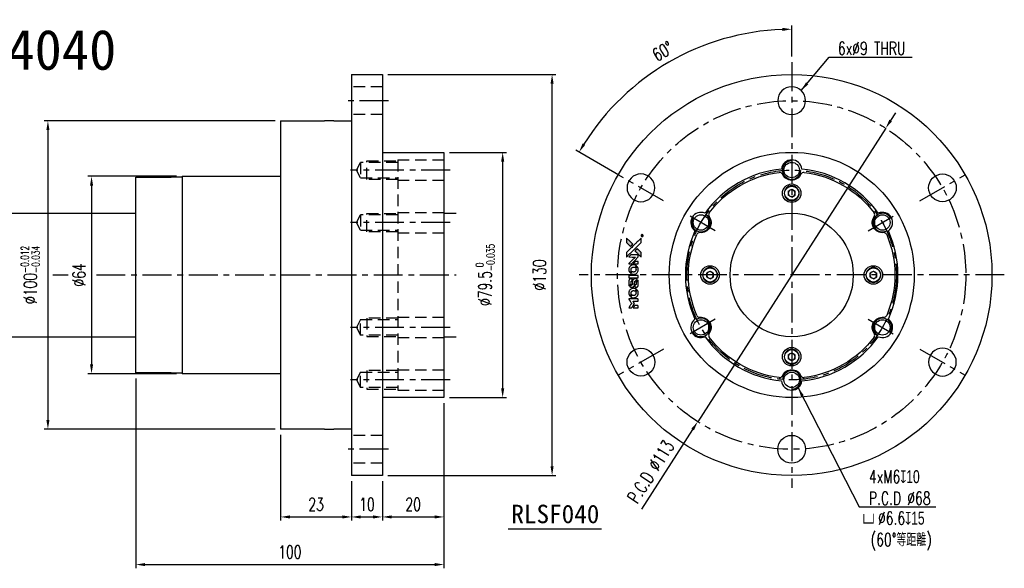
# Model space of a CAD drawing. Header units: millimetres. Extents: x -63 to 591, y -95 to 83.
# Tile 2 of 2: x 271 to 591, y -95 to 83. Entities that reach past the tile are written whole.
import ezdxf
from ezdxf.enums import TextEntityAlignment as Align

# ---------------------------------------------------------------- set-up
doc = ezdxf.new("R2010")
doc.units = ezdxf.units.MM
doc.header["$LTSCALE"] = 1.5
doc.linetypes.add('CENTER', pattern=[2, 1.25, -0.25, 0.25, -0.25])
doc.linetypes.add('DASHED', pattern=[0.75, 0.5, -0.25])
for name, color, linetype in [('CHA', 7, 'Continuous'), ('CL', 1, 'CENTER'), ('DIM', 4, 'Continuous'), ('HID', 2, 'DASHED'), ('OUT', 3, 'Continuous')]:
    doc.layers.add(name, color=color, linetype=linetype)
doc.styles.add('DIM-7', font='SIMPLEX.shx', dxfattribs={"width": 0.7, "bigfont": 'chineset.shx'})
doc.styles.add('T', font='kaiu.ttf')
doc.dimstyles.new('CNS', dxfattribs={"dimtxt": 3.5, "dimasz": 2.5, "dimexe": 1, "dimexo": 1.5, "dimgap": 0.09, "dimtad": 0, "dimdsep": 46, "dimtxsty": 'DIM-7', "dimcen": 0.09, "dimclrd": 1, "dimclre": 1, "dimclrt": 4, "dimadec": 0, "dimazin": 0, "dimtfac": 1, "dimtix": 1, "dimtmove": 2, "dimatfit": 3, "dimfxl": 1, "dimtvp": 0.971429, "dimtolj": 1, "dimarcsym": 0})

# ---------------------------------------------------------------- blocks, each defined once
blk = doc.blocks.new('*D11')
at = {"layer": 'DEFPOINTS', "color": 0}
for p in [(409, 39.75), (428.05, 39.75), (409, -39.75)]:
    blk.add_point(p, dxfattribs=at)
at = {"layer": 'DIM', "color": 0, "lineweight": -2}
for p, q in [((410.8, 39.75), (429.25, 39.75)), ((428.05, -36.75), (428.05, 36.75)), ((410.8, -39.75), (429.25, -39.75))]:
    blk.add_line(p, q, dxfattribs=at)
at = {"layer": 'DIM', "color": 0}
for points in [[(427.55, 36.75), (428.55, 36.75), (428.05, 39.75)], [(427.55, -36.75), (428.55, -36.75), (428.05, -39.75)]]:
    blk.add_solid(points, dxfattribs=at)
at = {"layer": 'DIM', "color": 0, "insert": (422.34, 0), "char_height": 4.2, "attachment_point": 5, "rotation": 90, "style": 'DIM-7'}
blk.add_mtext('\\A1;%%C79.5{\\H2.52;\\S 0^ -0.035;}', dxfattribs=at)
blk = doc.blocks.new('*D12')
at = {"layer": 'DEFPOINTS', "color": 0}
for p in [(389, 65), (444.08, 65), (389, -65)]:
    blk.add_point(p, dxfattribs=at)
at = {"layer": 'DIM', "color": 0, "lineweight": -2}
for p, q in [((390.8, 65), (445.28, 65)), ((444.08, -62), (444.08, 62)), ((390.8, -65), (445.28, -65))]:
    blk.add_line(p, q, dxfattribs=at)
at = {"layer": 'DIM', "color": 0}
for points in [[(443.58, 62), (444.58, 62), (444.08, 65)], [(443.58, -62), (444.58, -62), (444.08, -65)]]:
    blk.add_solid(points, dxfattribs=at)
at = {"layer": 'DIM', "color": 0, "insert": (440, 0), "char_height": 4.2, "attachment_point": 5, "rotation": 90, "style": 'DIM-7'}
blk.add_mtext('\\A1;%%C130', dxfattribs=at)
blk = doc.blocks.new('*D13')
at = {"layer": 'DEFPOINTS', "color": 0}
for p in [(356, 50), (280.47, -50), (356, -50)]:
    blk.add_point(p, dxfattribs=at)
at = {"layer": 'DIM', "color": 0, "lineweight": -2}
for p, q in [((354.2, 50), (279.27, 50)), ((280.47, 47), (280.47, -47)), ((354.2, -50), (279.27, -50))]:
    blk.add_line(p, q, dxfattribs=at)
at = {"layer": 'DIM', "color": 0}
for points in [[(279.97, 47), (280.97, 47), (280.47, 50)], [(279.97, -47), (280.97, -47), (280.47, -50)]]:
    blk.add_solid(points, dxfattribs=at)
at = {"layer": 'DIM', "color": 0, "insert": (274.76, 0), "char_height": 4.2, "attachment_point": 5, "rotation": 90, "style": 'DIM-7'}
blk.add_mtext('\\A1;%%C100{\\H2.52;\\S-0.012^ -0.034;}', dxfattribs=at)
blk = doc.blocks.new('*D14')
at = {"layer": 'DEFPOINTS', "color": 0}
for p in [(409, -39.75), (389, -65), (409, -78.4414)]:
    blk.add_point(p, dxfattribs=at)
at = {"layer": 'DIM', "color": 0, "lineweight": -2}
for p, q in [((409, -41.55), (409, -79.6414)), ((389, -66.8), (389, -79.6414)), ((392, -78.4414), (406, -78.4414))]:
    blk.add_line(p, q, dxfattribs=at)
at = {"layer": 'DIM', "color": 0}
for points in [[(392, -77.9414), (392, -78.9414), (389, -78.4414)], [(406, -77.9414), (406, -78.9414), (409, -78.4414)]]:
    blk.add_solid(points, dxfattribs=at)
at = {"layer": 'DIM', "color": 0, "insert": (399, -74.3614), "char_height": 4.2, "attachment_point": 5, "style": 'DIM-7'}
blk.add_mtext('\\A1;20', dxfattribs=at)
blk = doc.blocks.new('*D15')
at = {"layer": 'DEFPOINTS', "color": 0}
for p in [(379, -65), (389, -65), (389, -78.4414)]:
    blk.add_point(p, dxfattribs=at)
at = {"layer": 'DIM', "color": 0, "lineweight": -2}
for p, q in [((379, -66.8), (379, -79.6414)), ((389, -66.8), (389, -79.6414)), ((382, -78.4414), (386, -78.4414))]:
    blk.add_line(p, q, dxfattribs=at)
at = {"layer": 'DIM', "color": 0}
for points in [[(382, -77.9414), (382, -78.9414), (379, -78.4414)], [(386, -77.9414), (386, -78.9414), (389, -78.4414)]]:
    blk.add_solid(points, dxfattribs=at)
at = {"layer": 'DIM', "color": 0, "insert": (384, -74.3614), "char_height": 4.2, "attachment_point": 5, "style": 'DIM-7'}
blk.add_mtext('\\A1;10', dxfattribs=at)
blk = doc.blocks.new('*D16')
at = {"layer": 'DEFPOINTS', "color": 0}
for p in [(309, -31.71), (409, -39.75), (409, -93.88)]:
    blk.add_point(p, dxfattribs=at)
at = {"layer": 'DIM', "color": 0, "lineweight": -2}
for p, q in [((309, -33.51), (309, -95.08)), ((409, -41.55), (409, -95.08)), ((312, -93.88), (406, -93.88))]:
    blk.add_line(p, q, dxfattribs=at)
at = {"layer": 'DIM', "color": 0}
for points in [[(312, -93.38), (312, -94.38), (309, -93.88)], [(406, -93.38), (406, -94.38), (409, -93.88)]]:
    blk.add_solid(points, dxfattribs=at)
at = {"layer": 'DIM', "color": 0, "insert": (359, -89.8), "char_height": 4.2, "attachment_point": 5, "style": 'DIM-7'}
blk.add_mtext('\\A1;100', dxfattribs=at)
blk = doc.blocks.new('*D17')
at = {"layer": 'DEFPOINTS', "color": 0}
for p in [(324, 32), (294.63, -32), (324, -32)]:
    blk.add_point(p, dxfattribs=at)
at = {"layer": 'DIM', "color": 0, "lineweight": -2}
for p, q in [((322.2, 32), (293.43, 32)), ((294.63, 29), (294.63, -29)), ((322.2, -32), (293.43, -32))]:
    blk.add_line(p, q, dxfattribs=at)
at = {"layer": 'DIM', "color": 0}
for points in [[(294.13, 29), (295.13, 29), (294.63, 32)], [(294.13, -29), (295.13, -29), (294.63, -32)]]:
    blk.add_solid(points, dxfattribs=at)
at = {"layer": 'DIM', "color": 0, "insert": (290.55, 0), "char_height": 4.2, "attachment_point": 5, "rotation": 90, "style": 'DIM-7'}
blk.add_mtext('\\A1;%%C64', dxfattribs=at)
blk = doc.blocks.new('A$C4a83a9b0')
at = {"linetype": 'Continuous'}
h = blk.add_hatch(color=256, dxfattribs=at)
h.dxf.hatch_style = 1
h.paths.add_polyline_path([(3147, 747), (3045, 747), (2943, 747), (2856, 658, 0.000288), (2822, 624, 0.000479), (2794, 596, 0.000013), (2768, 570, 0.197177), (2768, 570, 0.197497), (2768, 569, 0.00004), (2783, 554, 0.000834), (2799, 538, 0.000506), (2818, 519), (2869, 468), (3008, 607)])
h.paths.add_polyline_path([(2670, 271), (2620, 321, 0.000476), (2601, 340, 0.000789), (2584, 357, 0.000035), (2569, 371, 0.19758), (2569, 372, 0.198396), (2569, 371, 0.000019), (2549, 351, 0.000582), (2526, 329, 0.000351), (2500, 303, 0.000108), (2389, 191, 0.000692), (2332, 134, 0.000077), (2294, 95, 0.197527), (2293, 94, 0.410182), (2294, 93, 0.000493), (2314, 93, 0.002424), (2343, 93, 0.000529), (2393, 93), (2493, 93), (2581, 182)])
for points in [[(0, 584), (0, 519), (18, 508, -0.000297), (29, 501, -0.000037), (52, 487, -0.000043), (80, 470, -0.000036), (111, 451, 0.000044), (140, 433, 0.000063), (166, 417, 0.000035), (188, 404, 0.0009), (194, 400), (203, 395), (214, 402, 0.001175), (221, 406, 0.000208), (233, 413, 0.000225), (247, 422, 0.000203), (262, 432, -0.000711), (276, 440, -0.001119), (288, 448, -0.000263), (299, 455, -0.04589), (300, 455, -0.519312), (301, 454, -0.001914), (302, 437, -0.003124), (302, 408, -0.000285), (302, 337), (302, 219), (343, 219, 0.001727), (373, 219, 0.025279), (383, 219, 0.073886), (390, 221, 0.07426), (395, 224, 0.03264), (396, 225, 0.01784), (398, 227, 0.017712), (399, 229, 0.026854), (400, 231), (403, 235), (403, 442), (403, 649), (401, 647, -0.004595), (399, 646, -0.00016), (393, 642, -0.000298), (385, 638, -0.000208), (377, 633, 0.000986), (352, 617, 0.00025), (312, 592, 0.000268), (270, 566, 0.000436), (234, 543, -0.002932), (222, 535, -0.004718), (212, 529, -0.001113), (203, 524, -0.227179), (202, 524, -0.045982), (201, 524, -0.000145), (188, 532, -0.000825), (175, 540, -0.000517), (159, 550, 0.000056), (104, 584, 0.000289), (74, 603, 0.000481), (51, 617, 0.000418), (28, 631), (0, 648)], [(0, 333), (0, 219), (42, 219, 0.000842), (68, 219, 0.010591), (78, 219, 0.028995), (84, 219, 0.069543), (87, 221, 0.051063), (91, 223, 0.039932), (95, 226, 0.039414), (98, 230, 0.045845), (100, 233, 0.094811), (101, 237, 0.007124), (101, 249, 0.004713), (101, 268, 0.000534), (101, 311), (101, 385), (91, 391, 0.000828), (60, 410, 0.000879), (31, 428, 0.000048), (1, 446, 0.137596), (0, 447, 0.413028), (0, 446, 0.000016), (0, 413, 0.000623), (0, 376, 0.000374)], [(494, 559, 0.064158), (468, 510, 0.06356), (455, 455, 0.064004), (456, 399, 0.066747), (471, 345, 0.04321), (489, 312, 0.044737), (513, 283, 0.044901), (541, 258, 0.044184), (573, 239, 0.026293), (598, 229, 0.033344), (621, 222, 0.033227), (646, 219, 0.025815), (673, 218, 0.023119), (698, 220, 0.031044), (721, 224, 0.031337), (743, 231, 0.024258), (766, 241, 0.015622), (774, 245, 0.008495), (784, 251, 0.008415), (793, 257, 0.020814), (799, 262), (802, 264), (772, 295, 0.002843), (748, 318, 0.033917), (739, 327, 0.087906), (732, 330, 0.073302), (723, 332, 0.022047), (719, 331, 0.026465), (715, 331, 0.022233), (711, 330, 0.009985), (706, 328, -0.039011), (686, 323, -0.044398), (666, 322, -0.045096), (647, 324, -0.04265), (628, 329, -0.071154), (601, 344, -0.068827), (579, 365, -0.068713), (564, 392, -0.070507), (557, 422, -0.028605), (557, 435, -0.031418), (558, 447, -0.031044), (560, 460, -0.02668), (564, 472, 0.038913), (567, 479, 0.043732), (568, 487, 0.047754), (567, 494, 0.075756), (566, 499, 0.07294), (564, 502, 0.003456), (556, 510, 0.005023), (546, 521, 0.002422), (532, 535, 0.000819), (520, 547, 0.001349), (510, 557, 0.0001), (500, 566, 0.205335), (500, 567, 0.219821), (500, 566, 0.002494), (498, 564, 0.007089), (496, 562, 0.004494)], [(646, 646, 0.024131), (627, 644, 0.022344), (609, 639, 0.021883), (590, 633, 0.020884), (572, 625, 0.010669), (562, 619, 0.010389), (552, 613, 0.010913), (543, 608, 0.022227), (536, 603), (534, 601), (566, 569, 0.002452), (579, 556, 0.003628), (590, 546, 0.001662), (600, 536, 0.070159), (602, 535, 0.047671), (604, 534, 0.018624), (607, 534, 0.017921), (610, 533, 0.018804), (613, 533, 0.018255), (617, 533, 0.041312), (620, 533, 0.037164), (623, 534, 0.012342), (627, 536, -0.015101), (638, 540, -0.035998), (646, 542, -0.033244), (655, 543, -0.011249), (669, 543, -0.004059), (679, 543, -0.019693), (685, 543, -0.027943), (690, 542, -0.014411), (696, 540, -0.033089), (711, 535, -0.033887), (724, 528, -0.034021), (737, 520, -0.033942), (748, 510, -0.02816), (758, 498, -0.035032), (766, 486, -0.035269), (772, 473, -0.029196), (777, 459, -0.037862), (780, 442, -0.043657), (780, 426, -0.043064), (778, 410, -0.035184), (772, 393, 0.033699), (770, 386, 0.052815), (769, 378, 0.059167), (769, 372, 0.058972), (771, 366, 0.059208), (774, 361, 0.021125), (780, 355, 0.008691), (790, 345, 0.000851), (814, 321, 0.001873), (826, 309, 0.013884), (832, 303, 0.022355), (836, 300, 0.341453), (837, 301, 0.073011), (841, 304, 0.004587), (848, 315, 0.00748), (855, 327, 0.016837), (860, 336, 0.028606), (870, 359, 0.031352), (877, 381, 0.031004), (881, 405, 0.0268), (882, 430, 0.026698), (881, 457, 0.03002), (877, 482, 0.030357), (869, 506, 0.028554), (859, 530, 0.062944), (830, 574, 0.062206), (790, 610, 0.062448), (743, 634, 0.064355), (692, 646, 0.017377), (682, 647, 0.008369), (669, 647, 0.008367), (656, 647, 0.01757)], [(953, 591, 0.023289), (946, 581, 0.026845), (941, 571, 0.026047), (937, 560, 0.019751), (933, 547, 0.013249), (932, 540, 0.025169), (931, 534, 0.016532), (931, 527, 0.002937), (931, 514, 0.003317), (931, 501, 0.011808), (931, 494, 0.01777), (931, 488, 0.021476), (932, 483, 0.04325), (939, 460, 0.045753), (950, 439, 0.04649), (965, 421, 0.047672), (982, 406, 0.025315), (989, 401, 0.015208), (998, 396, 0.01512), (1008, 392, 0.022488), (1017, 389, 0.027857), (1030, 385, 0.034138), (1043, 383, 0.014286), (1063, 383, 0.00124), (1113, 383, -0.00103), (1144, 382, -0.002552), (1166, 382, -0.001594), (1184, 382, -0.047676), (1188, 381, -0.085307), (1195, 378, -0.097789), (1201, 373, -0.085947), (1205, 366, -0.051339), (1207, 356, 0.014634), (1207, 352, 0.015028), (1208, 349, 0.014927), (1208, 346, 0.059415), (1209, 345, 0.070595), (1212, 341, 0.00028), (1247, 305, 0.000111), (1283, 268, 0.200239), (1285, 268, 0.268906), (1286, 268, 0.001866), (1291, 277, 0.007532), (1296, 286, 0.017818), (1299, 292, 0.013256), (1302, 299, 0.011636), (1304, 307, 0.011528), (1307, 315, 0.012303), (1309, 323, 0.0423), (1310, 335, 0.013657), (1311, 353, 0.013857), (1310, 371, 0.037428), (1308, 384, 0.014927), (1306, 393, 0.0122), (1303, 402, 0.012518), (1300, 410, 0.023062), (1297, 417, 0.065961), (1281, 441, 0.06055), (1258, 461, 0.059676), (1231, 475, 0.060497), (1202, 483, 0.025683), (1196, 483, 0.001528), (1177, 483, 0.002124), (1153, 483, 0.001173), (1123, 484, -0.000809), (1072, 484, -0.017164), (1057, 484, -0.063931), (1048, 486, -0.108429), (1043, 489, -0.052941), (1039, 493, -0.063675), (1037, 498, -0.050562), (1036, 503, -0.020337), (1035, 511, 0.009897), (1035, 515, 0.016482), (1034, 519, 0.019019), (1033, 522, 0.06043), (1033, 524, 0.076267), (1029, 529, 0.00054), (996, 562, 0.000307), (961, 596, 0.142594), (959, 597, 0.232419), (958, 597, 0.022995), (956, 596, 0.024627), (955, 594, 0.015407)], [(1047, 647, 0.018538), (1040, 646, 0.010695), (1032, 645, 0.01068), (1025, 643, 0.017678), (1018, 641, 0.013849), (1011, 638, 0.011814), (1004, 635, 0.004513), (997, 632, 0.290035), (996, 631, 0.196418), (996, 630, 0.000124), (1009, 618, 0.001477), (1022, 604, 0.000898), (1039, 587), (1082, 545), (1135, 544, -0.001471), (1175, 544, -0.028714), (1188, 543, -0.097073), (1195, 541, -0.084199), (1201, 536, -0.042698), (1204, 532, -0.053912), (1206, 528, -0.051004), (1207, 524, -0.032967), (1207, 518, 0.00807), (1207, 516, 0.003023), (1207, 512, 0.002994), (1207, 508, 0.003629), (1208, 504), (1208, 495), (1249, 495, 0.001618), (1269, 495, 0.005206), (1282, 495, 0.00535), (1291, 495, 0.060675), (1294, 496, 0.048484), (1296, 497, 0.02389), (1299, 498, 0.022812), (1301, 500, 0.02462), (1303, 502, 0.061781), (1307, 507, 0.080179), (1310, 512, 0.048561), (1311, 520, 0.010021), (1311, 534, 0.016602), (1310, 554, 0.031409), (1308, 569, 0.036474), (1305, 582, 0.03439), (1299, 595, 0.065928), (1285, 615, 0.069066), (1266, 631, 0.065697), (1243, 641, 0.051559), (1216, 646, 0.020904), (1202, 647, 0.000451), (1131, 647, 0.000419), (1060, 647, 0.022759)], [(1360, 433), (1361, 219), (1403, 219), (1445, 219), (1450, 222, 0.071429), (1454, 225, 0.054799), (1457, 229, 0.053585), (1460, 234, 0.060698), (1461, 239, 0.033975), (1462, 248, 0.000112), (1462, 357, 0.000726), (1462, 464, 0.001084), (1461, 557), (1461, 648), (1410, 648), (1360, 648)], [(1552, 559, 0.018008), (1546, 550, 0.009842), (1539, 538, 0.009807), (1532, 526, 0.015716), (1527, 515, 0.048467), (1515, 477, 0.045841), (1511, 436, 0.046006), (1513, 395, 0.049638), (1524, 357, 0.064819), (1550, 307, 0.06695), (1588, 266, 0.066691), (1636, 236, 0.063505), (1691, 220, 0.03135), (1705, 218, 0.010439), (1725, 218, 0.010391), (1746, 218, 0.032408), (1759, 220, 0.015696), (1776, 223, 0.018095), (1791, 227, 0.018551), (1805, 233, 0.018352), (1820, 239, 0.015568), (1829, 244, 0.009832), (1839, 250, 0.009795), (1849, 257, 0.023727), (1856, 262), (1859, 264), (1828, 295, 0.001528), (1811, 313, 0.010022), (1802, 322, 0.019586), (1796, 326, 0.061865), (1792, 329, 0.055054), (1785, 331, 0.061607), (1778, 332, 0.048725), (1771, 331, 0.020221), (1761, 328, -0.017722), (1750, 325, -0.02685), (1740, 323, -0.02759), (1730, 322, -0.020233), (1719, 322, -0.04793), (1699, 325, -0.048386), (1679, 332, -0.047866), (1661, 342, -0.044964), (1645, 356, -0.04333), (1631, 373, -0.050921), (1622, 391, -0.051473), (1616, 411, -0.0459), (1614, 432, -0.019014), (1614, 442, -0.024114), (1616, 451, -0.025081), (1618, 460, -0.023892), (1620, 469, 0.008624), (1623, 475, 0.026486), (1624, 480, 0.035074), (1625, 484, 0.02756), (1625, 489, 0.087163), (1624, 496, 0.073291), (1620, 503, 0.028074), (1611, 512, 0.002594), (1589, 535), (1557, 567)], [(1702, 646, 0.023681), (1684, 644, 0.022402), (1666, 639, 0.021929), (1649, 633, 0.020503), (1631, 625, 0.013745), (1621, 620, 0.009767), (1610, 614, 0.009658), (1601, 607, 0.027804), (1594, 602), (1592, 600), (1623, 569, 0.002053), (1638, 554, 0.006738), (1649, 544, 0.007826), (1656, 538, 0.063909), (1659, 535, 0.061532), (1665, 533, 0.068674), (1671, 533, 0.052072), (1678, 534, 0.019648), (1687, 537, -0.018366), (1698, 540, -0.0288), (1708, 542, -0.029061), (1718, 543, -0.019155), (1730, 543, -0.053809), (1755, 540, -0.058833), (1778, 531, -0.058566), (1799, 516, -0.052525), (1816, 498, -0.044733), (1826, 481, -0.040573), (1833, 463, -0.041123), (1837, 445, -0.04951), (1838, 427, -0.017369), (1837, 418, -0.024255), (1835, 411, -0.023787), (1833, 403, -0.015798), (1830, 395, 0.010631), (1828, 390, 0.033653), (1827, 386, 0.037806), (1827, 383, 0.016307), (1827, 378, 0.068179), (1828, 369, 0.095747), (1831, 362, 0.033418), (1840, 352, 0.002133), (1867, 325, 0.001452), (1883, 310, 0.012393), (1890, 304, 0.020479), (1894, 301, 0.344362), (1896, 301, 0.074287), (1899, 304, 0.005454), (1906, 316, 0.008391), (1914, 328, 0.017097), (1919, 338, 0.027375), (1928, 358, 0.02835), (1934, 379, 0.027723), (1938, 401, 0.023913), (1940, 425, 0.027047), (1939, 453, 0.031685), (1935, 479, 0.032425), (1928, 504, 0.031013), (1918, 528, 0.037914), (1901, 557, 0.040153), (1880, 583, 0.039834), (1855, 604, 0.036173), (1826, 623, 0.040752), (1798, 635, 0.035885), (1766, 644, 0.035491), (1734, 647, 0.037615)], [(1990, 585), (1990, 520), (2141, 369), (2292, 219), (2334, 219, 0.0008), (2360, 219, 0.010795), (2370, 219, 0.030495), (2376, 220, 0.080372), (2380, 221, 0.03816), (2383, 224, 0.041799), (2386, 226, 0.042486), (2389, 229, 0.042078), (2391, 233, 0.099276), (2392, 238, 0.003302), (2392, 259, 0.002586), (2392, 296, 0.000204), (2392, 393), (2392, 549), (2342, 599), (2292, 649), (2291, 499), (2291, 349), (2143, 498, 0.000253), (2086, 554, 0.000412), (2038, 603, 0.000041), (1995, 646, 0.041338), (1993, 648), (1990, 650)], [(1990, 332), (1990, 218), (2032, 219), (2075, 219), (2080, 222, 0.03146), (2082, 224, 0.026444), (2084, 226, 0.026444), (2086, 228, 0.031457), (2087, 230), (2091, 235), (2091, 291), (2091, 347), (2041, 396, 0.000745), (2022, 415, 0.001228), (2006, 431, 0.000087), (1991, 445, 0.195134), (1991, 446, 0.412117), (1990, 445, 0.000048), (1990, 412, 0.00109), (1990, 376, 0.000653)], [(2413, 624, -0.000056), (2473, 563, -0.000021), (2559, 478, -0.000021), (2652, 385, -0.000025), (2739, 297), (2943, 93), (3044, 93), (3145, 93), (3009, 230, 0.000274), (2943, 296, 0.000123), (2857, 383, 0.000121), (2766, 475, 0.000165), (2683, 557), (2494, 747), (2392, 747), (2291, 747)], [(2856, 658, 0.000288), (2822, 624, 0.000479), (2794, 596, 0.000013), (2768, 570, 0.197177), (2768, 570, 0.197497), (2768, 569, 0.00004), (2783, 554, 0.000836), (2799, 538, 0.000505), (2818, 519), (2869, 468), (3008, 607), (3147, 747), (3045, 747), (2943, 747)], [(947, 370, 0.065483), (942, 367, 0.053271), (938, 363, 0.052018), (934, 359, 0.0556), (931, 353, 0.036839), (930, 350, 0.026922), (930, 346, 0.016905), (930, 340, 0.004317), (930, 332, 0.016369), (930, 313, 0.029936), (932, 298, 0.03418), (936, 285, 0.031327), (941, 272, 0.046935), (951, 256, 0.054053), (963, 243, 0.053701), (977, 233, 0.045364), (995, 225, 0.032479), (1010, 221, 0.03386), (1025, 219, 0.013578), (1050, 219, 0.001155), (1113, 219, 0.000413), (1166, 219, 0.005008), (1187, 219, 0.013199), (1199, 220, 0.033956), (1207, 221, 0.013909), (1216, 223, 0.010864), (1225, 226, 0.010938), (1234, 229, 0.028702), (1239, 232), (1244, 234), (1201, 278), (1158, 322), (1107, 322, -0.001504), (1085, 322, -0.00328), (1069, 322, -0.001901), (1056, 322, -0.061333), (1053, 323, -0.063621), (1048, 324, -0.048633), (1044, 327, -0.046769), (1040, 331, -0.047961), (1038, 336, -0.02678), (1036, 340, -0.050957), (1035, 343, -0.029398), (1035, 347, -0.00401), (1034, 357), (1034, 372), (993, 372, 0.001061), (969, 371, 0.009147), (958, 371, 0.020721), (952, 371, 0.051619)], [(2500, 303, 0.000108), (2389, 191, 0.000692), (2332, 134, 0.000077), (2294, 95, 0.197527), (2293, 94, 0.410182), (2294, 93, 0.000493), (2314, 93, 0.002424), (2343, 93, 0.000529), (2393, 93), (2493, 93), (2581, 182), (2670, 271), (2620, 321, 0.000476), (2601, 340, 0.000789), (2584, 357, 0.000035), (2569, 371, 0.19758), (2569, 372, 0.198396), (2569, 371, 0.000019), (2549, 351, 0.000582), (2526, 329, 0.000351)], [(3243, 89, 0.082374), (3230, 83, 0.083404), (3220, 73, 0.082663), (3213, 60, 0.07897), (3211, 46, 0.084941), (3214, 30, 0.08953), (3222, 16, 0.090743), (3234, 6, 0.090193), (3249, 1, 0.10067), (3266, 1, 0.099454), (3281, 9, 0.097736), (3293, 22, 0.09365), (3299, 38, 0.07584), (3299, 51, 0.068415), (3296, 64, 0.068328), (3289, 75, 0.075277), (3279, 83, 0.059367), (3271, 88, 0.048986), (3262, 90, 0.048519), (3252, 90, 0.055347)], [(3237, 45), (3237, 20), (3240, 20), (3243, 20), (3243, 30), (3244, 41), (3250, 41), (3256, 42), (3260, 35, -0.003356), (3262, 32, -0.002757), (3264, 29, -0.002784), (3266, 26, -0.007382), (3267, 24, 0.019487), (3269, 21, 0.098302), (3270, 20, 0.116932), (3271, 20, 0.032798), (3273, 20), (3277, 20), (3274, 24, 0.005748), (3273, 27, 0.002522), (3271, 30, 0.002495), (3269, 33, 0.00334), (3267, 36), (3263, 42), (3267, 44, 0.066516), (3270, 46, 0.085926), (3272, 49, 0.082934), (3274, 53, 0.05747), (3274, 57, 0.023576), (3273, 60, 0.043538), (3273, 62, 0.050891), (3272, 64, 0.049897), (3271, 65, 0.067884), (3268, 68, 0.077412), (3264, 70, 0.049266), (3258, 70, 0.012208), (3250, 71), (3237, 71)], [(3264, 62, -0.120545), (3266, 60, -0.09136), (3267, 57, -0.087576), (3267, 53, -0.098026), (3265, 50, -0.079907), (3264, 49, -0.087697), (3262, 48, -0.041371), (3259, 48, -0.005557), (3253, 48), (3243, 47), (3243, 56), (3243, 65), (3252, 65, -0.007471), (3258, 64, -0.035301), (3261, 64, -0.060486), (3263, 64, -0.063546)]]:
    blk.add_lwpolyline(points, format="xyb", close=True)
blk = doc.blocks.new('A$C9323e3cd')
at = {"xscale": 0.006, "yscale": 0.006, "zscale": 0.006, "rotation": 90}
blk.add_blockref('A$C4a83a9b0', (4.48, 0), dxfattribs=at)
blk = doc.blocks.new('*D22')
at = {"layer": 'DEFPOINTS', "color": 0}
for p in [(552.35, 47.56), (491.34, -47.56)]:
    blk.add_point(p, dxfattribs=at)
at = {"layer": 'DIM', "color": 0, "lineweight": -2}
for p, q in [((553.97, 50.08), (555.59, 52.61)), ((552.35, 47.56), (491.34, -47.56)), ((473.17, -75.89), (489.72, -50.08))]:
    blk.add_line(p, q, dxfattribs=at)
at = {"layer": 'DIM', "color": 0}
for points in [[(553.55, 50.35), (554.39, 49.81), (552.35, 47.56)], [(489.3, -49.81), (490.14, -50.35), (491.34, -47.56)]]:
    blk.add_solid(points, dxfattribs=at)
at = {"layer": 'DIM', "color": 0, "insert": (476.11, -63.75), "char_height": 4.2, "attachment_point": 5, "rotation": 57.3245, "style": 'DIM-7'}
blk.add_mtext('\\A1;P.C.D ∅113', dxfattribs=at)
blk = doc.blocks.new('*D21')
at = {"layer": 'DEFPOINTS', "color": 0}
for p in [(494.6, 74.86), (521.85, 69), (467.29, 31.5), (478.54, 25), (521.85, -69)]:
    blk.add_point(p, dxfattribs=at)
at = {"layer": 'DIM', "color": 7, "lineweight": -2}
for p, q in [((521.85, 70.8), (521.85, 80.86)), ((465.73, 32.4), (451.82, 40.43))]:
    blk.add_line(p, q, dxfattribs=at)
blk.add_arc((521.85, 0), 79.66, 92.1578, 147.8422, dxfattribs=at)
at = {"layer": 'DIM', "color": 7}
for points in [[(518.84, 80.11), (518.86, 79.11), (521.85, 79.66)], [(454.83, 42.14), (453.98, 42.66), (452.85, 39.83)]]:
    blk.add_solid(points, dxfattribs=at)
at = {"layer": 'DIM', "color": 7, "insert": (479.97, 72.52), "char_height": 4.2, "attachment_point": 5, "rotation": 30, "style": 'DIM-7'}
blk.add_mtext('\\A1;60°', dxfattribs=at)
blk = doc.blocks.new('*D23')
at = {"layer": 'DEFPOINTS', "color": 0}
for p in [(356, -50), (379, -65), (379, -78.4414)]:
    blk.add_point(p, dxfattribs=at)
at = {"layer": 'DIM', "color": 0, "lineweight": -2}
for p, q in [((356, -51.8), (356, -79.6414)), ((379, -66.8), (379, -79.6414)), ((359, -78.4414), (376, -78.4414))]:
    blk.add_line(p, q, dxfattribs=at)
at = {"layer": 'DIM', "color": 0}
for points in [[(359, -77.9414), (359, -78.9414), (356, -78.4414)], [(376, -77.9414), (376, -78.9414), (379, -78.4414)]]:
    blk.add_solid(points, dxfattribs=at)
at = {"layer": 'DIM', "color": 0, "insert": (367.5, -74.3614), "char_height": 4.2, "attachment_point": 5, "style": 'DIM-7'}
blk.add_mtext('\\A1;23', dxfattribs=at)

msp = doc.modelspace()

# ---------------------------------------------------------------- linework, layer by layer
at = {"layer": 'CL', "color": 7, "ltscale": 5}
for p, q in [((521.845, 69), (521.845, -69)), ((391, 56.5), (377, 56.5)), ((411, 34), (378.663, 34)), ((480.276, 24), (465.554, 32.5)), ((563.415, 24), (578.137, 32.5)), ((496.99, 14.35), (487.811, 19.65)), ((546.7, 14.35), (555.88, 19.65)), ((411, 17), (378.663, 17)), ((282.051, 0), (287.094, 0)), ((296.217, 0), (413, 0)), ((590.845, 0), (452.845, 0)), ((496.99, -14.35), (487.811, -19.65)), ((546.7, -14.35), (555.88, -19.65)), ((411, -17), (378.663, -17)), ((480.276, -24), (465.554, -32.5)), ((563.415, -24), (578.137, -32.5)), ((411, -34), (378.663, -34)), ((391, -56.5), (377, -56.5))]:
    msp.add_line(p, q, dxfattribs=at)
for radius in [56.5, 34]:
    msp.add_circle((521.845, 0), radius, dxfattribs=at)
at = {"layer": 'DIM', "color": 7}
msp.add_line((429.855, -82.243), (460.159, -82.243), dxfattribs=at)
for centre, start, end in [((521.845, 34), 90, 357.47142), ((492.4, 17), 150, 57.47142), ((551.29, 17), 30, 297.47142), ((492.4, -17), 210, 117.47142), ((551.29, -17), 330, 237.47142), ((521.845, -34), 270, 177.47142)]:
    msp.add_arc(centre, 3, start, end, dxfattribs=at)
at = {"layer": 'HID', "color": 7, "ltscale": 5}
for p, q in [((389, 61), (379, 61)), ((389, 52), (379, 52)), ((380.65, 33.975), (381.9, 36.475)), ((381.9, 36.475), (381.9, 31.475)), ((394, 36.475), (381.9, 36.475)), ((384, 36.975), (394, 36.975)), ((384, 30.975), (384, 36.975)), ((394, 37.3), (394, -37.3)), ((394, 37.3), (409, 37.3)), ((381.9, 31.475), (380.65, 33.975)), ((381.9, 31.475), (394, 31.475)), ((394, 30.975), (384, 30.975)), ((394, 30.7), (409, 30.7)), ((380.65, 16.975), (381.9, 19.475)), ((381.9, 19.475), (381.9, 14.475)), ((394, 19.475), (381.9, 19.475)), ((384, 19.975), (394, 19.975)), ((384, 13.975), (384, 19.975)), ((394, 20.3), (409, 20.3)), ((381.9, 14.475), (380.65, 16.975)), ((381.9, 14.475), (394, 14.475)), ((394, 13.975), (384, 13.975)), ((394, 13.7), (409, 13.7)), ((381.9, -14.475), (380.65, -16.975)), ((381.9, -14.475), (394, -14.475)), ((381.9, -19.475), (381.9, -14.475)), ((384, -13.975), (384, -19.975)), ((394, -13.975), (384, -13.975)), ((394, -13.7), (409, -13.7)), ((380.65, -16.975), (381.9, -19.475)), ((394, -19.475), (381.9, -19.475)), ((384, -19.975), (394, -19.975)), ((394, -20.3), (409, -20.3)), ((381.9, -31.475), (380.65, -33.975)), ((381.9, -31.475), (394, -31.475)), ((381.9, -36.475), (381.9, -31.475)), ((384, -30.975), (384, -36.975)), ((394, -30.975), (384, -30.975)), ((394, -30.7), (409, -30.7)), ((380.65, -33.975), (381.9, -36.475)), ((394, -36.475), (381.9, -36.475)), ((384, -36.975), (394, -36.975)), ((394, -37.3), (409, -37.3)), ((389, -52), (379, -52)), ((389, -61), (379, -61))]:
    msp.add_line(p, q, dxfattribs=at)
at = {"layer": 'OUT', "color": 7, "linetype": 'Continuous'}
for p, q in [((379, 65), (389, 65)), ((379, 65), (379, 0)), ((389, 65), (389, 0)), ((356, 50), (356, 0)), ((356, 50), (370.269, 50)), ((373.248, 50), (379, 50)), ((389, 39.75), (409, 39.75)), ((409, 39.75), (409, 0)), ((324, 32), (356, 32)), ((324, 32), (324, 0)), ((309, 31.708), (320.5, 31.708)), ((309, 3), (309, 31.708)), ((320.5, 31.85), (324, 31.85)), ((320.5, 31.85), (320.5, 31.708)), ((219, 20), (309, 20)), ((409, 20), (413, 20)), ((309, -3), (309, 3)), ((324, 0), (324, -32)), ((356, 0), (356, -50)), ((379, 0), (379, -65)), ((389, 0), (389, -65)), ((409, 0), (409, -39.75)), ((309, -31.708), (309, -3)), ((219, -20), (309, -20)), ((409, -20), (413, -20)), ((320.5, -31.708), (309, -31.708)), ((320.5, -31.708), (320.5, -31.85)), ((324, -31.85), (320.5, -31.85)), ((356, -32), (324, -32)), ((409, -39.75), (389, -39.75)), ((370.252, -50), (356, -50)), ((379, -50), (373.231, -50)), ((389, -65), (379, -65))]:
    msp.add_line(p, q, dxfattribs=at)
at = {"layer": 'OUT', "color": 7}
for p, q in [((520.741, 27.138), (521.845, 27.775)), ((520.741, 27.138), (520.741, 25.862)), ((521.845, 25.225), (520.741, 25.862)), ((521.845, 27.775), (522.95, 27.138)), ((521.845, 25.225), (522.95, 25.862)), ((522.95, 25.862), (522.95, 27.138)), ((494.241, 0.638), (495.345, 1.275)), ((494.241, 0.638), (494.241, -0.638)), ((495.345, 1.275), (496.45, 0.638)), ((496.45, -0.638), (496.45, 0.638)), ((547.241, 0.638), (548.345, 1.275)), ((547.241, 0.638), (547.241, -0.638)), ((548.345, 1.275), (549.45, 0.638)), ((549.45, -0.638), (549.45, 0.638)), ((495.345, -1.275), (494.241, -0.638)), ((495.345, -1.275), (496.45, -0.638)), ((548.345, -1.275), (547.241, -0.638)), ((548.345, -1.275), (549.45, -0.638)), ((520.741, -25.862), (521.845, -25.225)), ((521.845, -25.225), (522.95, -25.862)), ((520.741, -25.862), (520.741, -27.138)), ((521.845, -27.775), (520.741, -27.138)), ((521.845, -27.775), (522.95, -27.138)), ((522.95, -27.138), (522.95, -25.862))]:
    msp.add_line(p, q, dxfattribs=at)
at = {"layer": 'OUT', "color": 7, "linetype": 'Continuous'}
for centre, radius in [((521.845, 0), 65), ((521.845, 0), 39.75), ((521.845, 34), 2.5), ((570.776, 28.25), 4.5), ((521.845, 26.5), 3), ((492.4, 17), 2.5), ((521.845, 0), 20), ((551.29, 17), 2.5), ((495.345, 0), 3), ((548.345, 0), 3), ((492.4, -17), 2.5), ((551.29, -17), 2.5), ((472.915, -28.25), 4.5), ((521.845, -26.5), 3), ((521.845, -34), 2.5), ((521.845, -56.5), 4.5)]:
    msp.add_circle(centre, radius, dxfattribs=at)
at = {"layer": 'OUT', "color": 7, "linetype": 'Continuous', "extrusion": (0, 0, -1)}
for centre in [(-521.845, 56.5), (-472.915, 28.25), (-570.776, -28.25)]:
    msp.add_circle(centre, 4.5, dxfattribs=at)
at = {"layer": 'OUT', "color": 7, "extrusion": (0, 0, -1)}
for centre in [(-521.845, 26.5), (-495.345, 0), (-548.345, 0), (-521.845, -26.5)]:
    msp.add_circle(centre, 2.43, dxfattribs=at)
at = {"layer": 'OUT', "color": 7}
for centre in [(521.845, 26.5), (495.345, 0), (548.345, 0), (521.845, -26.5)]:
    msp.add_circle(centre, 2.295, dxfattribs=at)
at = {"layer": 'OUT', "color": 7, "linetype": 'Continuous'}
for centre, radius, start, end in [((521.845, 34), 3.3, 5.97531, 174.02469), ((521.845, 0), 34.5, 95.45894, 144.54106), ((517.913, 32.261), 1, 23.85213, 96.95026), ((525.778, 32.261), 1, 83.04974, 156.14787), ((521.845, 0), 34.5, 35.45894, 84.54106), ((492.4, 17), 3.3, 65.97531, 234.02469), ((495.873, 19.536), 1, 143.04974, 216.14787), ((547.818, 19.536), 1, 323.85213, 36.95026), ((551.29, 17), 3.3, 305.97531, 114.02469), ((521.845, 0), 34.5, 155.45894, 204.54106), ((491.94, 12.725), 1, 83.85213, 156.95026), ((551.751, 12.725), 1, 23.04974, 96.14787), ((521.845, 0), 34.5, 335.45894, 24.54106), ((492.4, -17), 3.3, 125.97531, 294.02469), ((491.94, -12.725), 1, 203.04974, 276.14787), ((551.29, -17), 3.3, 245.97531, 54.02469), ((551.751, -12.725), 1, 263.85213, 336.95026), ((495.873, -19.536), 1, 143.85213, 216.95026), ((547.818, -19.536), 1, 323.04974, 36.14787), ((521.845, 0), 34.5, 215.45894, 264.54106), ((521.845, 0), 34.5, 275.45894, 324.54106), ((517.913, -32.261), 1, 263.04974, 336.14787), ((521.845, -34), 3.3, 185.97531, 354.02469), ((525.778, -32.261), 1, 203.85213, 276.95026)]:
    msp.add_arc(centre, radius, start, end, dxfattribs=at)
at = {"layer": 'OUT', "color": 7, "linetype": 'Continuous', "extrusion": (0, 0, -1)}
for centre, radius, start, end in [((-521.845, 0), 33.5, 36.95026, 83.04974), ((-521.845, 34), 3.3, 203.85213, 336.14787), ((-521.845, 0), 33.5, 96.95026, 143.04974), ((-492.4, 17), 3.3, 143.85213, 276.14787), ((-551.29, 17), 3.3, 263.85213, 36.14787), ((-521.845, 0), 33.5, 336.95026, 23.04974), ((-521.845, 0), 33.5, 156.95026, 203.04974), ((-492.4, -17), 3.3, 83.85213, 216.14787), ((-551.29, -17), 3.3, 323.85213, 96.14787), ((-521.845, 0), 33.5, 276.95026, 323.04974), ((-521.845, 0), 33.5, 216.95026, 263.04974), ((-521.845, -34), 3.3, 23.85213, 156.14787)]:
    msp.add_arc(centre, radius, start, end, dxfattribs=at)
at = {"layer": 'OUT', "color": 7}
for centre, start, end in [((521.845, 26.5), 120, 180), ((521.845, 26.5), 180, 240), ((521.845, 26.5), 60, 120), ((521.845, 26.5), 0, 60), ((521.845, 26.5), 300, 0), ((521.845, 26.5), 240, 300), ((495.345, 0), 120, 180), ((495.345, 0), 180, 240), ((495.345, 0), 60, 120), ((495.345, 0), 0, 60), ((495.345, 0), 300, 0), ((548.345, 0), 120, 180), ((548.345, 0), 60, 120), ((548.345, 0), 0, 60), ((495.345, 0), 240, 300), ((548.345, 0), 180, 240), ((548.345, 0), 240, 300), ((548.345, 0), 300, 0), ((521.845, -26.5), 120, 180), ((521.845, -26.5), 60, 120), ((521.845, -26.5), 0, 60), ((521.845, -26.5), 180, 240), ((521.845, -26.5), 240, 300), ((521.845, -26.5), 300, 0)]:
    msp.add_arc(centre, 1.104, start, end, dxfattribs=at)
at = {"layer": 'OUT', "color": 7, "linetype": 'Continuous'}
for points, knots in [([(371.75, 49.977), (371.582, 49.977), (371.412, 49.978), (371.095, 49.982), (370.944, 49.984), (370.682, 49.989), (370.567, 49.991), (370.389, 49.996), (370.324, 49.998), (370.263, 50), (370.25, 50), (370.25, 50)], [0, 0, 0, 0, 0.2148612, 0.2148612, 0.4297182, 0.4297182, 0.644637, 0.644637, 0.859598, 0.859598, 1, 1, 1, 1]), ([(373.25, 50), (373.25, 50), (373.25, 50), (373.248, 50), (373.218, 49.999), (373.103, 49.996), (373.018, 49.993), (372.806, 49.989), (372.676, 49.986), (372.389, 49.981), (372.229, 49.98), (371.962, 49.978), (371.856, 49.977), (371.75, 49.977)], [0, 0, 0, 0, 0.0075293, 0.0075293, 0.2221413, 0.2221413, 0.4367522, 0.4367522, 0.6514488, 0.6514488, 0.8661845, 0.8661845, 1, 1, 1, 1]), ([(370.25, -50), (370.25, -50), (370.25, -50), (370.252, -50), (370.282, -49.999), (370.397, -49.996), (370.482, -49.993), (370.694, -49.989), (370.824, -49.986), (371.111, -49.981), (371.271, -49.98), (371.538, -49.978), (371.644, -49.977), (371.75, -49.977)], [0, 0, 0, 0, 0.0075293, 0.0075293, 0.2221413, 0.2221413, 0.4367522, 0.4367522, 0.6514488, 0.6514488, 0.8661845, 0.8661845, 1, 1, 1, 1]), ([(371.75, -49.977), (371.918, -49.977), (372.088, -49.978), (372.405, -49.982), (372.556, -49.984), (372.818, -49.989), (372.933, -49.991), (373.111, -49.996), (373.176, -49.998), (373.237, -50), (373.25, -50), (373.25, -50)], [0, 0, 0, 0, 0.2148612, 0.2148612, 0.4297182, 0.4297182, 0.644637, 0.644637, 0.859598, 0.859598, 1, 1, 1, 1])]:
    msp.add_open_spline(points, degree=3, knots=knots, dxfattribs=at)
msp.add_point((409, 0), dxfattribs=at)

# ---------------------------------------------------------------- block references
at = {"layer": 'CHA', "color": 7, "xscale": 1.199999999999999, "yscale": 1.199999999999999, "zscale": 1.199999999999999}
msp.add_blockref('A$C9323e3cd', (468.267, -10.674), dxfattribs=at)

# ---------------------------------------------------------------- texts
at = {"layer": 'CHA', "color": 7, "style": 'T'}
for s, height, p in [('RSSY04040', 13, (262.879, 73.026)), ('RLSF040', 6, (445.152, -77.475))]:
    msp.add_text(s, height=height, dxfattribs=at).set_placement(p, align=Align.MIDDLE)
at = {"layer": 'DIM', "color": 7, "char_height": 4.2, "attachment_point": 7, "style": 'DIM-7'}
for s, insert in [('6x%%C9 {\\A1;THRU}', (536.837, 71.353)), ('4xM6{\\Fgdt|c136;x10\\P}P.C.D %%C68', (546.887, -74.481)), ('{\\Fgdt|c136;v }%%C6.6{\\Fgdt|c136;x15}', (544.846, -81.001)), ('(60%%D等距離)', (547.494, -89.317))]:
    msp.add_mtext(s, dxfattribs=dict(at, insert=insert))

# ---------------------------------------------------------------- dimensions: what is measured, and where the dimension line sits
at = {"layer": 'DIM', "color": 7}
dim = msp.add_angular_dim_2l(base=(494.599, 74.859), line1=((521.845, -69), (521.845, 69)), line2=((478.544, 25), (467.286, 31.5)), dimstyle='CNS', override={"dimscale": 1.2, "dimclrd": 7, "dimclre": 7, "dimclrt": 7, "dimtmove": 1}, dxfattribs=at)
dim.commit()
dim.dimension.update_dxf_attribs({"geometry": '*D21', "text_midpoint": (479.974, 72.524)})
for base, p1, p2, override, picture, middle in [((444.08, 65), (389, -65), (389, 65), {"dimscale": 1.2, "dimclrd": 0, "dimclre": 0, "dimclrt": 0}, '*D12', (440, 0)), ((280.469, -50), (356, 50), (356, -50), {"dimscale": 1.2, "dimclrd": 0, "dimclre": 0, "dimclrt": 0, "dimtol": 1, "dimtp": -0.012, "dimtm": 0.034, "dimtfac": 0.6, "dimtdec": 3, "dimtmove": 0}, '*D13', (274.757, 0)), ((428.048, 39.75), (409, -39.75), (409, 39.75), {"dimscale": 1.2, "dimclrd": 0, "dimclre": 0, "dimclrt": 0, "dimtol": 1, "dimtm": 0.035, "dimtfac": 0.6, "dimtdec": 3, "dimtmove": 0}, '*D11', (422.336, 0)), ((294.627, -32), (324, 32), (324, -32), {"dimscale": 1.2, "dimclrd": 0, "dimclre": 0, "dimclrt": 0}, '*D17', (290.547, 0))]:
    dim = msp.add_linear_dim(base=base, p1=p1, p2=p2, angle=90, text='%%C<>', dimstyle='CNS', override=override, dxfattribs=at)
    dim.commit()
    dim.dimension.update_dxf_attribs({"geometry": picture, "text_midpoint": middle})
dim = msp.add_diameter_dim_2p(p1=(552.349, 47.558), p2=(491.342, -47.558), text='P.C.D <>', dimstyle='CNS', override={"dimscale": 1.2, "dimclrd": 0, "dimclre": 0, "dimclrt": 0, "dimtmove": 0}, dxfattribs=at)
dim.commit()
dim.dimension.update_dxf_attribs({"geometry": '*D22', "text_midpoint": (479.541, -65.957), "dimtype": 163})
for base, p1, p2, picture, middle in [((409, -93.884), (309, -31.708), (409, -39.75), '*D16', (359, -89.804)), ((409, -78.441), (389, -65), (409, -39.75), '*D14', (399, -74.361)), ((389, -78.441), (379, -65), (389, -65), '*D15', (384, -74.361))]:
    dim = msp.add_linear_dim(base=base, p1=p1, p2=p2, angle=180, dimstyle='CNS', override={"dimscale": 1.2, "dimclrd": 0, "dimclre": 0, "dimclrt": 0}, dxfattribs=at)
    dim.commit()
    dim.dimension.update_dxf_attribs({"geometry": picture, "text_midpoint": middle})
dim = msp.add_linear_dim(base=(379, -78.441), p1=(356, -50), p2=(379, -65), dimstyle='CNS', override={"dimscale": 1.2, "dimclrd": 0, "dimclre": 0, "dimclrt": 0}, dxfattribs=at)
dim.commit()
dim.dimension.update_dxf_attribs({"geometry": '*D23', "text_midpoint": (367.5, -74.361)})

# ---------------------------------------------------------------- leaders
at = {"layer": 'DIM', "color": 7, "annotation_type": 0, "has_hookline": 1, "hookline_direction": 0}
for points, override, text_width in [([(524.917, 59.788), (534.019, 70.586), (537.019, 70.586)], {"dimscale": 1.2, "dimtad": 1, "dimclrd": 7, "dimclre": 4, "dimtmove": 1}, 23.8), ([(523.949, -36.542), (543.779, -75.207), (546.779, -75.207)], {"dimscale": 1.2, "dimgap": 0.09, "dimtad": 1, "dimclrd": 0, "dimclre": 4}, 21.7)]:
    msp.add_leader(points, dimstyle='CNS', override=override, dxfattribs=dict(at, text_width=text_width))

doc.saveas('drawing.dxf')
